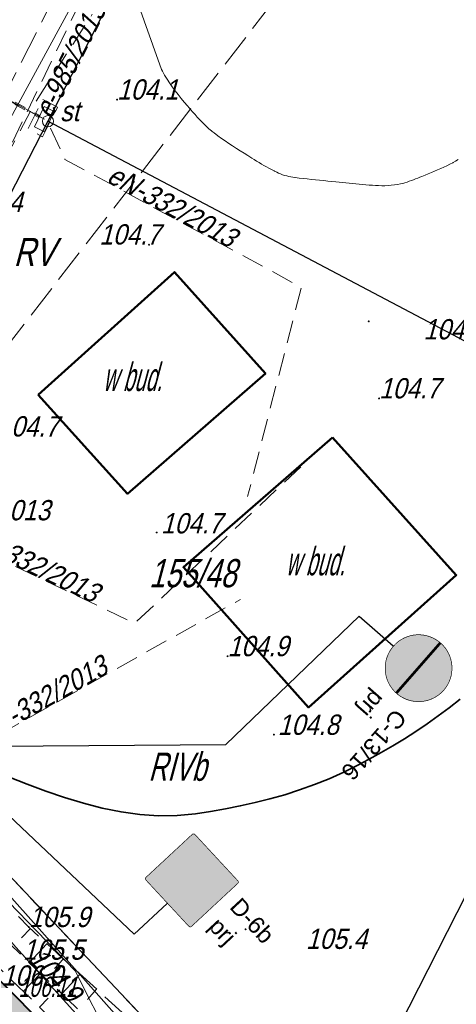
# Model space of a CAD drawing. Extents: x 6530721 to 6531385, y 5978377 to 5979143.
# Tile 47 of 146: x 6531091 to 6531111, y 5978636 to 5978679. Entities that reach past the tile are written whole.
import ezdxf

# ---------------------------------------------------------------- set-up
doc = ezdxf.new("R2010")
doc.units = 0
for name, pattern in [('AB_rokocin 2014-08-13 AC2004$0$0.5_0.5', [1, 0.5, -0.5]), ('AB_rokocin 2014-08-13 AC2004$0$1.0_0.5', [1.5, 1, -0.5]), ('AB_rokocin 2014-08-13 AC2004$0$1.5_0.5', [2, 1.5, -0.5]), ('AB_rokocin 2014-08-13 AC2004$0$823-500', [1.75, 1.25, -0.5]), ('AB_rokocin 2014-08-13 AC2004$0$l217_500', [2, 1.5, -0.5]), ('AB_rokocin 2014-08-13 AC2004$0$l219_500', [0])]:
    doc.linetypes.add(name, pattern=pattern)
for name, color, linetype, lineweight in [('AB-chodnik obrzeża', 30, 'Continuous', 40), ('AB-wymiarowa', 7, 'Continuous', 30), ('AB-wyp.ścieżka', 31, 'Continuous', 15), ('AB_rokocin 2014-08-13 AC2004$0$202-Punkt graniczny stabilizowany trwale', 7, 'Continuous', 18), ('AB_rokocin 2014-08-13 AC2004$0$209-Opis konturu klasyfikacyjnego', 7, 'Continuous', 18), ('AB_rokocin 2014-08-13 AC2004$0$211-Nr działki', 7, 'Continuous', 18), ('AB_rokocin 2014-08-13 AC2004$0$217-Granica konturu klasyfikcyjnego', 7, 'Continuous', 18), ('AB_rokocin 2014-08-13 AC2004$0$219-Linia granicy', 7, 'Continuous', 18), ('AB_rokocin 2014-08-13 AC2004$0$312-Budynek', 7, 'Continuous', 18), ('AB_rokocin 2014-08-13 AC2004$0$626-Punkt rzędnej przewodu-STPOD-Atr2', 7, 'Continuous', 18), ('AB_rokocin 2014-08-13 AC2004$0$811-Warstwica ciągła linia', 7, 'Continuous', 18), ('AB_rokocin 2014-08-13 AC2004$0$814-Warstwica pogrubiona linia', 7, 'Continuous', 18), ('AB_rokocin 2014-08-13 AC2004$0$820-Skarpa nieumocniona', 7, 'Continuous', 18), ('AB_rokocin 2014-08-13 AC2004$0$823-Szczyt skarpy nieumocninej', 7, 'Continuous', 18), ('AB_rokocin 2014-08-13 AC2004$0$824-Podnóże skarpy nieumocninej', 7, 'Continuous', 18), ('AB_rokocin 2014-08-13 AC2004$0$996-Tekst dodatkowy mały', 7, 'Continuous', 18), ('AB_rokocin 2014-08-13 AC2004$0$jezdnia (powierzchnia)', 7, 'Continuous', 18), ('AB_rokocin 2014-08-13 AC2004$0$przepust (powierzchnia)', 7, 'Continuous', 18), ('AB_rokocin 2014-08-13 AC2004$0$przewód elektroenergetyczny (linia)-SEPOD', 7, 'Continuous', 18), ('AB_rokocin 2014-08-13 AC2004$0$przewód elektroenergetyczny - projektowany (linia)-SE', 7, 'Continuous', 18), ('AB_rokocin 2014-08-13 AC2004$0$przewód elektroenergetyczny - projektowany (linia)-SE-Atr1', 7, 'Continuous', 18), ('AB_rokocin 2014-08-13 AC2004$0$przewód gazowy (linia)-SG', 7, 'Continuous', 18), ('AB_rokocin 2014-08-13 AC2004$0$przewód kanalizacyjny - projektowany (linia)-SK', 7, 'Continuous', 18), ('AB_rokocin 2014-08-13 AC2004$0$przewód kanalizacyjny - projektowany (linia)-SK-Atr1', 7, 'Continuous', 18), ('AB_rokocin 2014-08-13 AC2004$0$przewód telekomunikacyjny (linia)-STPOD', 7, 'Continuous', 18), ('AB_rokocin 2014-08-13 AC2004$0$przewód wodociągowy (linia)-SW', 7, 'Continuous', 18), ('AB_rokocin 2014-08-13 AC2004$0$przewód wodociągowy - projektowany (linia)-SW', 7, 'Continuous', 18), ('AB_rokocin 2014-08-13 AC2004$0$przewód wodociągowy - projektowany (linia)-SW-Atr1', 7, 'Continuous', 18), ('AB_rokocin 2014-08-13 AC2004$0$punkt wysokościowy naturalny', 7, 'Continuous', 18), ('AB_rokocin 2014-08-13 AC2004$0$punkt wysokościowy naturalny-Atr2', 7, 'Continuous', 18), ('AB_rokocin 2014-08-13 AC2004$0$punkt wysokościowy sztuczny-Atr2', 7, 'Continuous', 18), ('AB_rokocin 2014-08-13 AC2004$0$szafa sterownicza (punkt)-SE', 7, 'Continuous', 18), ('AB_rokocin 2014-08-13 AC2004$0$szafa sterownicza (punkt)-SE-Atr17', 7, 'Continuous', 18), ('AB_rokocin 2014-08-13 AC2004$0$wysokosci_asfalt', 7, 'Continuous', 18)]:
    doc.layers.add(name, color=color, linetype=linetype, lineweight=lineweight)
for name, color, linetype in [('gaPionowe', 7, 'Continuous'), ('zzz.ga.oz_pion_def', 7, 'Continuous'), ('zzz.ga.oz_pion_wypelnienie', 7, 'Continuous'), ('zzz.gaVSDodTekst', 7, 'Continuous'), ('zzz.gaVSDomyslna', 7, 'Continuous'), ('zzz.gaVSNazwa', 7, 'Continuous'), ('zzz.gaVSStan', 7, 'Continuous'), ('zzz.gaVSWielkość', 7, 'Continuous')]:
    doc.layers.add(name, color=color, linetype=linetype)
doc.styles.add('AB_rokocin 2014-08-13 AC2004$0$Standard', font='txt')
doc.styles.add('GA4-ATR-TEXT', font='arial.ttf', dxfattribs={"width": 0.9})
doc.styles.get("Standard").update_dxf_attribs({"font": 'simplex.shx', "width": 0.75, "height": 1.25})
doc.dimstyles.new('GA4-LEADER', dxfattribs={"dimtxt": 1, "dimasz": 1, "dimexe": 1, "dimexo": 1, "dimgap": 1, "dimtad": 1, "dimtxsty": 'Standard', "dimcen": 1, "dimadec": 0, "dimazin": 0, "dimtfac": 1, "dimtmove": 0, "dimatfit": 3, "dimfxl": 1, "dimarcsym": 0})

# ---------------------------------------------------------------- blocks, each defined once
blk = doc.blocks.new('gaVScolumn0')
at = {"color": 0, "linetype": 'ByBlock', "lineweight": -2}
blk.add_line((0, 0), (0, 400), dxfattribs=at)
blk = doc.blocks.new('z.ga4.C_wyp_0')
at = {"layer": 'zzz.ga.oz_pion_wypelnienie'}
blk.add_hatch(color=0, dxfattribs=at).paths.add_polyline_path([(-400, 400, 1), (400, 400, 1)])
blk = doc.blocks.new('z.ga4.C_wyp_1')
at = {"layer": 'zzz.ga.oz_pion_def', "color": 0, "const_width": 8}
blk.add_lwpolyline([(0, 796, 1), (0, 4, 1), (0, 796, 1.174739)], format="xyb", dxfattribs=at)
blk = doc.blocks.new('z.ga4.C-13_1')
at = {"layer": 'zzz.ga.oz_pion_def'}
h = blk.add_hatch(color=0, dxfattribs=at)
h.paths.add_polyline_path([(69, 120), (80, 120, 3.319279), (150, 245), (102, 324), (113, 360), (160, 360), (160, 400), (39, 400, 0.843718), (36, 381), (93, 362), (86, 340), (-139, 340), (-124, 391, -0.334944), (-113, 400), (-80, 400), (-80, 420), (-113, 420, 0.333495), (-143, 397), (-184, 257, 25.961481), (-164, 252), (-157, 278), (-6, 148, 1.108236)])
h.paths.add_polyline_path([(69, 140, 0.191903), (51, 164), (94, 299), (133, 235, 0.219028), (80, 140)], flags=16)
h.paths.add_polyline_path([(32, 170, 0.167013), (7, 163), (-151, 299), (-145, 320), (80, 320)], flags=16)
h.paths.add_polyline_path([(100, 120), (193, 120, 1.763174), (209, 150), (161, 228, -3.23686)], flags=16)
h.paths.add_polyline_path([(100, 140, -0.211684), (144, 218), (192, 140)], flags=16)
h.paths.add_polyline_path([(-189, 238), (-215, 149, 3.732051), (-196, 144), (-170, 232, -21.954451)], flags=16)
blk = doc.blocks.new('z.ga4.C-16_1')
at = {"layer": 'zzz.ga.oz_pion_def'}
h = blk.add_hatch(color=0, dxfattribs=at)
h.paths.add_polyline_path([(-101, 518, 1), (-34, 518, 1)])
h.paths.add_polyline_path([(174, 298, 1), (231, 298, 1)], flags=17)
h.paths.add_polyline_path([(-25, 384), (68, 243), (77, 250), (118, 226), (149, 236), (122, 130), (133, 128), (103, 7), (130, 4), (169, 120), (219, 32), (233, 30), (246, 59), (233, 61), (203, 138), (219, 203), (248, 147), (271, 155), (217, 263), (169, 271), (120, 249), (86, 268), (-10, 438), (-56, 475), (-87, 477), (-158, 446), (-180, 360), (-196, 228), (-180, 227), (-155, 326), (-161, 237), (-155, 237), (-176, 0), (-137, 0), (-98, 223), (-42, 34), (-6, 34), (11, 72), (-9, 81), (-42, 287)])
blk = doc.blocks.new('C-13_16-59125812589-vs')
at = {"layer": 'zzz.gaVSDomyslna', "color": 7, "true_color": 0xffffff, "const_width": 24}
blk.add_lwpolyline([(-297, 297), (297, 297)], dxfattribs=at)
at = {"layer": 'zzz.gaVSDomyslna', "color": 180, "lineweight": 0, "xscale": 0.75, "yscale": 0.75}
blk.add_blockref('z.ga4.C_wyp_0', (0, 0), dxfattribs=at)
at = {"layer": 'zzz.gaVSDomyslna', "color": 7, "lineweight": 0, "true_color": 0xffffff}
for name, p, xscale, yscale in [('z.ga4.C_wyp_1', (0, 0), 0.75, 0.75), ('z.ga4.C-16_1', (0, 330), 0.4349999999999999, 0.4349999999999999), ('z.ga4.C-13_1', (0, 69), 0.45, 0.45)]:
    blk.add_blockref(name, p, dxfattribs=dict(at, xscale=xscale, yscale=yscale))
at = {"layer": 'zzz.gaVSDodTekst', "style": 'GA4-ATR-TEXT', "flags": 1}
blk.add_attdef('AddText', (0, 0), '', height=1, dxfattribs=at)
at = {"layer": 'zzz.gaVSDomyslna', "style": 'GA4-ATR-TEXT', "flags": 1}
for tag in ['Width', 'Position', 'Height', 'Route']:
    blk.add_attdef(tag, (0, 0), '', height=1, dxfattribs=at)
at = {"layer": 'zzz.gaVSNazwa', "style": 'GA4-ATR-TEXT'}
blk.add_attdef('Name', (400, 375), '', height=150, dxfattribs=at)
at = {"layer": 'zzz.gaVSStan', "style": 'GA4-ATR-TEXT'}
blk.add_attdef('State', (400, 120), '', height=150, dxfattribs=at)
at = {"layer": 'zzz.gaVSWielkość', "style": 'GA4-ATR-TEXT', "flags": 1}
blk.add_attdef('Size', (0, 0), '', height=1, dxfattribs=at)
blk = doc.blocks.new('z.ga4.D-3_0')
at = {"layer": 'zzz.ga.oz_pion_wypelnienie'}
h = blk.add_hatch(color=0, dxfattribs=at)
edge = h.paths.add_edge_path()
edge.add_line((-280, 594), (280, 594))
edge.add_arc((280, 580), 14, 0, 90, ccw=False)
edge.add_line((294, 580), (294, 20))
edge.add_arc((280, 20), 14, 270, 360, ccw=False)
edge.add_line((280, 6), (-280, 6))
edge.add_arc((-280, 20), 14, 180, 270, ccw=False)
edge.add_line((-294, 20), (-294, 580))
edge.add_arc((-280, 580), 14, 90, 180, ccw=False)
blk = doc.blocks.new('z.ga4.D-3_1')
at = {"layer": 'zzz.ga.oz_pion_def', "color": 0, "const_width": 6}
blk.add_lwpolyline([(280, 3), (-280, 3, -0.414214), (-297, 20), (-297, 580, -0.414214), (-280, 597), (280, 597, -0.414214), (297, 580), (297, 20, -0.414214), (280, 3, -1)], format="xyb", dxfattribs=at)
blk = doc.blocks.new('z.ga4.D-6_1')
at = {"layer": 'zzz.ga.oz_pion_def'}
blk.add_hatch(color=0, dxfattribs=at).paths.add_polyline_path([(0, 484), (-279.4, 0), (279.4, 0)])
blk = doc.blocks.new('z.ga4.D-6b_1')
at = {"layer": 'zzz.ga.oz_pion_def'}
h = blk.add_hatch(color=0, dxfattribs=at)
h.paths.add_polyline_path([(-79.6, 293, 1), (-55, 293, 1)])
h.paths.add_polyline_path([(115.8, 247.5, 1), (83.9, 247.5, 1)])
h.paths.add_polyline_path([(132.9, 217.1), (99.9, 229.5), (75, 173.7), (41.7, 140.3), (49.5, 123.3), (87.5, 161.3), (93.4, 172.6), (99.9, 124), (68.8, 80.6), (48.1, 18.3), (25, 15.5), (25, 7.8), (65.9, 0), (87.5, 68.2), (113.5, 100.2), (160.4, 18.2), (145.4, 6.1), (145.4, 0), (161.9, 0), (189.6, 15.8), (138, 114.4), (139.7, 119.4), (132.9, 148.9), (132.9, 186.1), (149.5, 164.4), (149.5, 108.5), (166, 117.8), (166, 173.7)])
h.paths.add_polyline_path([(-40.9, 257.8), (-52.7, 281.3), (-65.1, 276.3), (-111.5, 210.6, 0.332576), (-121.1, 203.4), (-133.6, 159.8, 25.961481), (-127.7, 158.1), (-125.3, 166.2), (-78.2, 125.6, 1.108236), (-54.9, 117), (-49.6, 117), (-48.7, 113.3), (-65.1, 101.9), (-65.1, 98), (-45.9, 99.7, 2.332267), (-29.5, 156.1), (-36.6, 167.6), (-24.7, 209.2)])
h.paths.add_polyline_path([(-57.2, 214.8), (-99, 185.6), (-119.7, 185.6), (-115.1, 201.6, -0.304217), (-111.9, 204.3), (-101.9, 204.3), (-67.8, 244)], flags=16)
h.paths.add_polyline_path([(-53.7, 194), (-55.4, 185.6), (-72.1, 185.6)], flags=16)
h.paths.add_polyline_path([(-56.6, 179.4), (-60.5, 160.3), (-59.2, 155.1), (-61, 149.4), (-74.9, 179.4)], flags=16)
h.paths.add_polyline_path([(-93.1, 179.4), (-76.6, 144.3), (-83.1, 138), (-123.4, 172.7), (-121.5, 179.4)], flags=16)
h.paths.add_polyline_path([(-38.9, 159.5), (-34.8, 152.8, 0.022197), (-37.6, 150.6), (-39.1, 159.1)], flags=16)
h.paths.add_polyline_path([(-38.9, 100.3), (-29.1, 101.2), (-31.8, 117), (-16.2, 117, 1.763174), (-11, 126.3), (-26.2, 150.8, -2.17872)], flags=16)
h.paths.add_polyline_path([(-31.5, 147.5), (-16.4, 123.2), (-32.9, 123.2), (-36.3, 143.1, -0.047635)], flags=16)
h.paths.add_polyline_path([(-56.3, 143.6), (-51.2, 123.2), (-54.9, 123.2, 0.191903), (-60.4, 130.7)], flags=16)
h.paths.add_polyline_path([(-64.5, 138.3), (-66.3, 132.5, 0.167013), (-74.1, 130.3), (-78.6, 134.2)], flags=16)
h.paths.add_polyline_path([(-135.4, 153.8), (-143.4, 126.1, 3.732051), (-137.4, 124.4), (-129.4, 152.1, -21.954451)], flags=16)
h.paths.add_polyline_path([(55, 63), (-221.3, 63), (-232.5, 48), (50, 48)])
h.paths.add_polyline_path([(127.5, 63), (96.6, 63), (91.9, 48), (135, 48)], flags=17)
h.paths.add_polyline_path([(221.3, 63), (174.4, 63), (183.8, 48), (232.5, 48)])
blk = doc.blocks.new('D-6b-59125918802-vs')
at = {"layer": 'zzz.gaVSDomyslna', "color": 7, "lineweight": 0, "true_color": 0xffffff}
for name, p in [('z.ga4.D-3_1', (0, 0)), ('z.ga4.D-6_1', (0, 96))]:
    blk.add_blockref(name, p, dxfattribs=at)
at = {"layer": 'zzz.gaVSDomyslna', "color": 180, "lineweight": 0}
blk.add_blockref('z.ga4.D-3_0', (0, 0), dxfattribs=at)
at = {"layer": 'zzz.gaVSDomyslna', "color": 18, "lineweight": 0, "true_color": 0x000000}
blk.add_blockref('z.ga4.D-6b_1', (0, 102.0462), dxfattribs=at)
at = {"layer": 'zzz.gaVSDodTekst', "style": 'GA4-ATR-TEXT', "flags": 1}
blk.add_attdef('AddText', (0, 0), '', height=1, dxfattribs=at)
at = {"layer": 'zzz.gaVSDomyslna', "style": 'GA4-ATR-TEXT', "flags": 1}
for tag in ['Width', 'Height', 'Position', 'Route']:
    blk.add_attdef(tag, (0, 0), '', height=1, dxfattribs=at)
at = {"layer": 'zzz.gaVSNazwa', "style": 'GA4-ATR-TEXT'}
blk.add_attdef('Name', (400, 375), '', height=150, dxfattribs=at)
at = {"layer": 'zzz.gaVSStan', "style": 'GA4-ATR-TEXT'}
blk.add_attdef('State', (400, 120), '', height=150, dxfattribs=at)
at = {"layer": 'zzz.gaVSWielkość', "style": 'GA4-ATR-TEXT', "flags": 1}
blk.add_attdef('Size', (0, 0), '', height=1, dxfattribs=at)
blk = doc.blocks.new('AB_rokocin 2014-08-13 AC2004$0$PW01')
at = {"linetype": 'Continuous', "lineweight": 13}
h = blk.add_hatch(color=0, dxfattribs=at)
edge = h.paths.add_edge_path()
edge.add_arc((0, 0), 0.045, 0, 360)
blk = doc.blocks.new('AB_rokocin 2014-08-13 AC2004$0$US19')
at = {"color": 0, "linetype": 'Continuous', "lineweight": 13}
for p, q in [((-0.5, -0.25), (-0.5, 0.25)), ((-0.5, 0.25), (0.5, 0.25)), ((0.5, -0.25), (0.5, 0.25)), ((-0.5, -0.25), (0.5, -0.25))]:
    blk.add_line(p, q, dxfattribs=at)
blk = doc.blocks.new('AB_rokocin 2014-08-13 AC2004$0$202')
at = {"color": 0, "linetype": 'Continuous', "lineweight": 0}
blk.add_circle((0, 0), 0.25, dxfattribs=at)
blk = doc.blocks.new('AB_rokocin 2014-08-13 AC2004')
at = {"layer": 'AB_rokocin 2014-08-13 AC2004$0$217-Granica konturu klasyfikcyjnego', "color": 3, "linetype": 'AB_rokocin 2014-08-13 AC2004$0$l217_500', "lineweight": 18, "flags": 128}
for points in [[(6531092.58, 5978674.97), (6531107.21, 5978703.41)], [(6531092.58, 5978674.97), (6531107.21, 5978703.41)], [(6531096.78, 5978672.76), (6531116.69, 5978698.51)], [(6531080.82, 5978652.12), (6531092.58, 5978674.97)], [(6531080.82, 5978652.12), (6531092.58, 5978674.97)], [(6531092.58, 5978674.97), (6531096.78, 5978672.76)], [(6531080.82, 5978652.12), (6531096.78, 5978672.76)], [(6531096.78, 5978672.76), (6531121.01, 5978659.99)], [(6531104.33, 5978627.25), (6531121.01, 5978659.99)], [(6531104.33, 5978627.25), (6531121.01, 5978659.99)], [(6531080.82, 5978652.12), (6531104.33, 5978627.25)], [(6531080.82, 5978652.12), (6531104.33, 5978627.25)]]:
    blk.add_lwpolyline(points, dxfattribs=at)
at = {"layer": 'AB_rokocin 2014-08-13 AC2004$0$219-Linia granicy', "color": 92, "linetype": 'AB_rokocin 2014-08-13 AC2004$0$l219_500', "lineweight": 30, "flags": 128}
for points in [[(6531107.21, 5978703.41), (6531092.58, 5978674.97)], [(6531107.21, 5978703.41), (6531092.58, 5978674.97)], [(6531092.58, 5978674.97), (6531080.82, 5978652.12)], [(6531092.58, 5978674.97), (6531080.82, 5978652.12)], [(6531121.01, 5978659.99), (6531092.58, 5978674.97)], [(6531121.01, 5978659.99), (6531104.33, 5978627.25)], [(6531121.01, 5978659.99), (6531104.33, 5978627.25)], [(6531104.33, 5978627.25), (6531080.82, 5978652.12)], [(6531104.33, 5978627.25), (6531080.82, 5978652.12)]]:
    blk.add_lwpolyline(points, dxfattribs=at)
at = {"layer": 'AB_rokocin 2014-08-13 AC2004$0$312-Budynek', "color": 250, "linetype": 'Continuous', "lineweight": 50, "flags": 128}
for points in [[(6531092.14, 5978662.83), (6531098.2, 5978668.28), (6531102.24, 5978663.78), (6531096.12, 5978658.44)], [(6531105.22, 5978660.94), (6531110.72, 5978654.83), (6531104.15, 5978648.96), (6531098.6, 5978655.18)]]:
    blk.add_lwpolyline(points, close=True, dxfattribs=at)
at = {"layer": 'AB_rokocin 2014-08-13 AC2004$0$811-Warstwica ciągła linia', "color": 32, "linetype": 'Continuous', "lineweight": 13, "flags": 128}
blk.add_lwpolyline([(6531096.463, 5978680.526), (6531097.62, 5978677.27), (6531097.664, 5978677.188), (6531097.764, 5978677.016), (6531097.87, 5978676.843), (6531097.984, 5978676.67), (6531098.104, 5978676.497), (6531098.23, 5978676.326), (6531098.361, 5978676.155), (6531098.496, 5978675.986), (6531098.634, 5978675.82), (6531098.775, 5978675.655), (6531098.85, 5978675.57), (6531098.918, 5978675.493), (6531099.017, 5978675.38), (6531099.115, 5978675.267), (6531099.213, 5978675.156), (6531099.311, 5978675.046), (6531099.411, 5978674.939), (6531099.514, 5978674.834), (6531099.619, 5978674.733), (6531099.728, 5978674.634), (6531099.842, 5978674.54), (6531099.88, 5978674.51), (6531099.96, 5978674.449), (6531100.122, 5978674.329), (6531100.286, 5978674.211), (6531100.451, 5978674.097), (6531100.618, 5978673.985), (6531100.785, 5978673.875), (6531100.954, 5978673.766), (6531101.123, 5978673.658), (6531101.293, 5978673.551), (6531101.464, 5978673.444), (6531101.55, 5978673.39), (6531101.635, 5978673.337), (6531101.743, 5978673.27), (6531101.851, 5978673.203), (6531101.959, 5978673.137), (6531102.068, 5978673.072), (6531102.177, 5978673.008), (6531102.287, 5978672.945), (6531102.399, 5978672.883), (6531102.511, 5978672.822), (6531102.625, 5978672.763), (6531102.65, 5978672.75), (6531102.741, 5978672.706), (6531102.828, 5978672.667), (6531102.916, 5978672.631), (6531103.005, 5978672.598), (6531103.095, 5978672.568), (6531103.186, 5978672.541), (6531103.277, 5978672.518), (6531103.369, 5978672.498), (6531103.462, 5978672.482), (6531103.55, 5978672.47), (6531103.556, 5978672.469), (6531103.738, 5978672.449), (6531103.919, 5978672.429), (6531104.101, 5978672.409), (6531104.283, 5978672.39), (6531104.465, 5978672.371), (6531104.647, 5978672.352), (6531104.829, 5978672.334), (6531105.011, 5978672.316), (6531105.194, 5978672.297), (6531105.37, 5978672.28), (6531105.376, 5978672.279), (6531105.524, 5978672.265), (6531105.672, 5978672.251), (6531105.82, 5978672.236), (6531105.968, 5978672.222), (6531106.116, 5978672.208), (6531106.264, 5978672.194), (6531106.412, 5978672.18), (6531106.56, 5978672.167), (6531106.708, 5978672.153), (6531106.85, 5978672.14), (6531106.856, 5978672.139), (6531106.994, 5978672.128), (6531107.133, 5978672.119), (6531107.272, 5978672.113), (6531107.412, 5978672.11), (6531107.551, 5978672.111), (6531107.69, 5978672.117), (6531107.83, 5978672.127), (6531107.969, 5978672.142), (6531108.107, 5978672.164), (6531108.24, 5978672.19), (6531108.246, 5978672.191), (6531108.345, 5978672.215), (6531108.442, 5978672.242), (6531108.538, 5978672.272), (6531108.633, 5978672.304), (6531108.728, 5978672.338), (6531108.821, 5978672.373), (6531108.915, 5978672.41), (6531109.008, 5978672.447), (6531109.101, 5978672.484), (6531109.19, 5978672.52), (6531109.195, 5978672.522), (6531109.336, 5978672.578), (6531109.476, 5978672.635), (6531109.616, 5978672.692), (6531109.754, 5978672.75), (6531109.893, 5978672.809), (6531110.03, 5978672.87), (6531110.167, 5978672.932), (6531110.304, 5978672.996), (6531110.44, 5978673.063), (6531110.57, 5978673.13), (6531110.575, 5978673.133), (6531110.691, 5978673.197), (6531110.804, 5978673.266)], dxfattribs=at)
at = {"layer": 'AB_rokocin 2014-08-13 AC2004$0$814-Warstwica pogrubiona linia', "color": 32, "linetype": 'Continuous', "lineweight": 35, "flags": 128}
blk.add_lwpolyline([(6531090.82, 5978645.87), (6531091.649, 5978645.546), (6531092.481, 5978645.238), (6531093.316, 5978644.955), (6531094.152, 5978644.702), (6531094.989, 5978644.488), (6531095.825, 5978644.319), (6531096.659, 5978644.203), (6531097.491, 5978644.146), (6531098.318, 5978644.156), (6531099.14, 5978644.24), (6531099.801, 5978644.344), (6531100.462, 5978644.459), (6531101.123, 5978644.589), (6531101.784, 5978644.734), (6531102.444, 5978644.899), (6531103.103, 5978645.085), (6531103.761, 5978645.294), (6531104.416, 5978645.53), (6531105.069, 5978645.794), (6531105.72, 5978646.09), (6531106.29, 5978646.371), (6531106.843, 5978646.659), (6531107.381, 5978646.954), (6531107.906, 5978647.257), (6531108.42, 5978647.57), (6531108.925, 5978647.894), (6531109.423, 5978648.229), (6531109.917, 5978648.578), (6531110.409, 5978648.941), (6531110.9, 5978649.32)], dxfattribs=at)
at = {"layer": 'AB_rokocin 2014-08-13 AC2004$0$820-Skarpa nieumocniona', "color": 252, "linetype": 'Continuous', "lineweight": 18}
for p, q in [((6531091.8, 5978639.15), (6531091.41, 5978638.73)), ((6531092.53, 5978638.47), (6531091.75, 5978637.62)), ((6531093.27, 5978637.8), (6531092.87, 5978637.37)), ((6531091.48, 5978636.35), (6531092.25, 5978637.15)), ((6531094.01, 5978637.12), (6531093.2, 5978636.24)), ((6531094.74, 5978636.45), (6531094.33, 5978636)), ((6531092.2, 5978635.66), (6531092.59, 5978636.06))]:
    blk.add_line(p, q, dxfattribs=at)
at = {"layer": 'AB_rokocin 2014-08-13 AC2004$0$823-Szczyt skarpy nieumocninej', "color": 252, "linetype": 'AB_rokocin 2014-08-13 AC2004$0$823-500', "lineweight": 18, "flags": 128}
for points in [[(6531128.07, 5978605.47), (6531106.45, 5978625.72), (6531091.73, 5978639.21), (6531081.11, 5978650.22)], [(6531080.39, 5978648.56), (6531090.16, 5978637.63), (6531104.5, 5978623.77), (6531127.39, 5978603.66)]]:
    blk.add_lwpolyline(points, dxfattribs=at)
at = {"layer": 'AB_rokocin 2014-08-13 AC2004$0$824-Podnóże skarpy nieumocninej', "color": 252, "linetype": 'AB_rokocin 2014-08-13 AC2004$0$823-500', "lineweight": 18, "flags": 128}
blk.add_lwpolyline([(6531127.34, 5978604.75), (6531105.37, 5978624.62), (6531090.88, 5978638.46), (6531081.04, 5978648.86)], dxfattribs=at)
at = {"layer": 'AB_rokocin 2014-08-13 AC2004$0$jezdnia (powierzchnia)', "color": 252, "linetype": 'AB_rokocin 2014-08-13 AC2004$0$1.5_0.5', "lineweight": 18, "flags": 128}
blk.add_lwpolyline([(6531135.17, 5978762.45), (6531116.73, 5978726.3), (6531100.11, 5978694.72), (6531088.02, 5978670.96)], dxfattribs=at)
at = {"layer": 'AB_rokocin 2014-08-13 AC2004$0$przepust (powierzchnia)', "color": 7, "linetype": 'AB_rokocin 2014-08-13 AC2004$0$0.5_0.5', "lineweight": 18, "flags": 128}
blk.add_lwpolyline([(6531086.72, 5978678.19), (6531092.19, 5978675.24), (6531092.15, 5978675.15), (6531086.67, 5978678.12)], dxfattribs=at)
at = {"layer": 'AB_rokocin 2014-08-13 AC2004$0$przewód elektroenergetyczny (linia)-SEPOD', "color": 1, "linetype": 'Continuous', "lineweight": 18, "flags": 128}
for points in [[(6531137.71, 5978789.05), (6531137.65, 5978788.58), (6531140.19, 5978787.25), (6531147.51, 5978782.89), (6531124.17, 5978737.93), (6531098.63, 5978689.29), (6531077.41, 5978650.33), (6531069.84, 5978641.41), (6531065.42, 5978647.56), (6531065.19, 5978647.34), (6531064.97, 5978647.18)], [(6531091.23, 5978689.01), (6531091.73, 5978688.72), (6531086.5, 5978678.26), (6531092.42, 5978675.06)]]:
    blk.add_lwpolyline(points, dxfattribs=at)
at = {"layer": 'AB_rokocin 2014-08-13 AC2004$0$przewód elektroenergetyczny - projektowany (linia)-SE', "color": 1, "linetype": 'AB_rokocin 2014-08-13 AC2004$0$1.0_0.5', "lineweight": 18, "flags": 128}
for points in [[(6530826.972, 5978708.68), (6530827.24, 5978709.09), (6530834.58, 5978722.01), (6530844.3, 5978737.61), (6530851.06, 5978748.63), (6530857.75, 5978759.14), (6530864.58, 5978771.22), (6530872.94, 5978786.68), (6530885.26, 5978812.96), (6530898.25, 5978841.23), (6530902.68, 5978856.6), (6530904.26, 5978865.5), (6530895.64, 5978867.12), (6530896.81, 5978878.73), (6530897.37, 5978886.45), (6530914.59, 5978888.09), (6530916.6, 5978883.13), (6530918.66, 5978878.97), (6530922.67, 5978870.07), (6530922.8, 5978868.04), (6530926.81, 5978860.82), (6530928.6, 5978857.83), (6530930.08, 5978855.53), (6530931.41, 5978853.22), (6530934.81, 5978847.74), (6530938.18, 5978842.74), (6530940.61, 5978838.92), (6530943.7, 5978834.57), (6530946.08, 5978831.07), (6530948, 5978828.22), (6530952.41, 5978821.5), (6530956.94, 5978815.04), (6530960.54, 5978809.91), (6530964.29, 5978804.42), (6530967.77, 5978799.56), (6530971.05, 5978794.9), (6530973.84, 5978790.63), (6530976.58, 5978786.57), (6530980.58, 5978780.71), (6530982.7, 5978777.62), (6530985.22, 5978773.81), (6530988.34, 5978769.04), (6530989.92, 5978766.7), (6530990.46, 5978765.93), (6530990.37, 5978765.15), (6530991.83, 5978763.13), (6530996.06, 5978757.13), (6530999.57, 5978752.09), (6531000.82, 5978750.32), (6531001.94, 5978748.65), (6531002.55, 5978747.77), (6531005.3, 5978743.83), (6531008.21, 5978739.6), (6531012.63, 5978733.34), (6531017.03, 5978727.14), (6531023.63, 5978717.51), (6531029.4, 5978709.03), (6531033.24, 5978703.44), (6531036.36, 5978699.89), (6531039.9, 5978695.78), (6531042.87, 5978692.37), (6531049.22, 5978685.3), (6531061.9, 5978670.96), (6531061.63, 5978668.76), (6531063.68, 5978666.4), (6531066.09, 5978666.33), (6531071.01, 5978660.91), (6531074.47, 5978660.91), (6531079.98, 5978654.09), (6531082.92, 5978659.36), (6531086.03, 5978664.59), (6531092.01, 5978675.8), (6531094.55, 5978679.72)], [(6531091.53, 5978688.8), (6531086.2, 5978678.29), (6531092.34, 5978675.11)], [(6531092.7, 5978674.66), (6531093.33, 5978673.28), (6531103.84, 5978667.6), (6531101.45, 5978658.32)]]:
    blk.add_lwpolyline(points, dxfattribs=at)
blk.add_lwpolyline([(6531092.35, 5978675.94), (6531093.01, 5978675.6), (6531092.34, 5978674.28), (6531091.68, 5978674.62)], close=True, dxfattribs=at)
at = {"layer": 'AB_rokocin 2014-08-13 AC2004$0$przewód gazowy (linia)-SG', "color": 40, "linetype": 'Continuous', "lineweight": 18, "flags": 128}
blk.add_lwpolyline([(6531001.96, 5978749.82), (6531005.67, 5978744.55), (6531017.08, 5978728.64), (6531033.01, 5978704.89), (6531037.22, 5978700.26), (6531037.37, 5978697.73), (6531043.31, 5978690.7), (6531049.47, 5978683.23), (6531056.15, 5978675.72), (6531060.93, 5978670.72), (6531060.33, 5978668.65), (6531063.2, 5978665.69), (6531065.19, 5978665.81), (6531070.76, 5978659.91), (6531072.95, 5978658.8), (6531074.6, 5978657.97), (6531080.81, 5978652.12), (6531080.91, 5978650.97), (6531084.5, 5978646.86), (6531093.79, 5978637.27), (6531095.38, 5978634.13)], dxfattribs=at)
at = {"layer": 'AB_rokocin 2014-08-13 AC2004$0$przewód kanalizacyjny - projektowany (linia)-SK', "color": 32, "linetype": 'AB_rokocin 2014-08-13 AC2004$0$1.0_0.5', "lineweight": 18, "flags": 128}
for points in [[(6531106.47, 5978705.99), (6531085.6, 5978662.89)], [(6531103.81, 5978659.64), (6531096.44, 5978652.69), (6531088.24, 5978656.59), (6531086.69, 5978657.33)]]:
    blk.add_lwpolyline(points, dxfattribs=at)
at = {"layer": 'AB_rokocin 2014-08-13 AC2004$0$przewód telekomunikacyjny (linia)-STPOD', "color": 30, "linetype": 'Continuous', "lineweight": 18, "flags": 128}
blk.add_lwpolyline([(6531098.88, 5978629.78), (6531091.15, 5978638.32), (6531084.96, 5978645.57), (6531075.64, 5978656.48), (6531068.98, 5978664.28)], dxfattribs=at)
at = {"layer": 'AB_rokocin 2014-08-13 AC2004$0$przewód wodociągowy (linia)-SW', "color": 5, "linetype": 'Continuous', "lineweight": 18, "flags": 128}
blk.add_lwpolyline([(6531070.33, 5978664.78), (6531075.11, 5978658.78), (6531080.05, 5978653.11), (6531087.32, 5978644.58), (6531094.25, 5978636.82), (6531098.23, 5978632.34), (6531104.19, 5978626.58), (6531130.74, 5978604), (6531165.56, 5978572.57), (6531176.54, 5978563.42), (6531186.27, 5978555.54), (6531193.99, 5978548.79), (6531206.74, 5978538.28), (6531219.82, 5978527.26), (6531231.72, 5978517.56), (6531241.8, 5978509.52), (6531255.66, 5978497.98), (6531263.81, 5978491.33), (6531278.51, 5978479.76), (6531291.08, 5978469.25), (6531300.85, 5978461.5), (6531306.835, 5978456.635)], dxfattribs=at)
at = {"layer": 'AB_rokocin 2014-08-13 AC2004$0$przewód wodociągowy - projektowany (linia)-SW', "color": 5, "linetype": 'AB_rokocin 2014-08-13 AC2004$0$1.0_0.5', "lineweight": 18, "flags": 128}
blk.add_lwpolyline([(6531086.49, 5978645.56), (6531101.13, 5978653.75)], dxfattribs=at)
at = {"layer": 'AB_rokocin 2014-08-13 AC2004$0$202-Punkt graniczny stabilizowany trwale', "color": 7, "linetype": 'Continuous', "lineweight": 18}
blk.add_blockref('AB_rokocin 2014-08-13 AC2004$0$202', (6531092.58, 5978674.97), dxfattribs=at)
at = {"layer": 'AB_rokocin 2014-08-13 AC2004$0$punkt wysokościowy naturalny', "color": 7, "linetype": 'Continuous', "lineweight": 13}
for p in [(6531095.65, 5978675.93), (6531097.07, 5978669.49), (6531106.83, 5978666.09), (6531107.29, 5978662.67), (6531097.41, 5978656.72), (6531100.56, 5978651.23), (6531102.62, 5978647.75), (6531091.73, 5978639.21), (6531101.36, 5978639.11)]:
    blk.add_blockref('AB_rokocin 2014-08-13 AC2004$0$PW01', p, dxfattribs=at)
at = {"layer": 'AB_rokocin 2014-08-13 AC2004$0$szafa sterownicza (punkt)-SE', "color": 7, "linetype": 'Continuous', "lineweight": 18, "rotation": 64.48599999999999}
blk.add_blockref('AB_rokocin 2014-08-13 AC2004$0$US19', (6531092.42, 5978675.06), dxfattribs=at)
at = {"layer": 'AB_rokocin 2014-08-13 AC2004$0$209-Opis konturu klasyfikacyjnego', "color": 3, "linetype": 'Continuous', "lineweight": 20, "style": 'AB_rokocin 2014-08-13 AC2004$0$Standard', "oblique": 15}
for s, width, p in [('RV', 0.785, (6531091.05, 5978668.54)), ('RIVb', 0.689, (6531097.04, 5978645.7))]:
    blk.add_text(s, height=1.25, dxfattribs=dict(at, width=width)).set_placement(p)
at = {"layer": 'AB_rokocin 2014-08-13 AC2004$0$211-Nr działki', "color": 92, "linetype": 'Continuous', "lineweight": 30, "style": 'AB_rokocin 2014-08-13 AC2004$0$Standard', "oblique": 15, "width": 0.757}
blk.add_text('155/48', height=1.25, dxfattribs=at).set_placement((6531097.07, 5978654.29))
at = {"layer": 'AB_rokocin 2014-08-13 AC2004$0$626-Punkt rzędnej przewodu-STPOD-Atr2', "color": 30, "linetype": 'ByBlock', "lineweight": 20, "style": 'AB_rokocin 2014-08-13 AC2004$0$Standard', "oblique": 15, "width": 0.9}
blk.add_text('104.9', height=0.9, rotation=312.96, dxfattribs=at).set_placement((6531091.65, 5978637.77))
at = {"layer": 'AB_rokocin 2014-08-13 AC2004$0$996-Tekst dodatkowy mały', "color": 7, "linetype": 'Continuous', "lineweight": 20, "style": 'AB_rokocin 2014-08-13 AC2004$0$Standard', "oblique": 15, "width": 0.531}
for p in [(6531095.02, 5978663), (6531103.14, 5978654.82)]:
    blk.add_text('w bud.', height=1.25, dxfattribs=at).set_placement(p)
at = {"layer": 'AB_rokocin 2014-08-13 AC2004$0$przewód elektroenergetyczny - projektowany (linia)-SE-Atr1', "color": 1, "linetype": 'ByBlock', "lineweight": 20, "style": 'AB_rokocin 2014-08-13 AC2004$0$Standard', "oblique": 15, "width": 0.9}
for s, rotation, p in [('e-985/2013', 63.089, (6531092.72, 5978675.03)), ('eN-332/2013', 331.612, (6531095.13, 5978672.31))]:
    blk.add_text(s, height=0.9, rotation=rotation, dxfattribs=at).set_placement(p)
at = {"layer": 'AB_rokocin 2014-08-13 AC2004$0$przewód kanalizacyjny - projektowany (linia)-SK-Atr1', "color": 34, "linetype": 'ByBlock', "lineweight": 20, "style": 'AB_rokocin 2014-08-13 AC2004$0$Standard', "oblique": 15, "width": 0.9}
blk.add_text('k-332/2013', height=0.9, dxfattribs=at).set_placement((6531087.25, 5978657.26))
blk.add_text('k-332/2013', height=0.9, rotation=334.564, dxfattribs=at).set_placement((6531089.678, 5978655.906))
at = {"layer": 'AB_rokocin 2014-08-13 AC2004$0$przewód wodociągowy - projektowany (linia)-SW-Atr1', "color": 5, "linetype": 'ByBlock', "lineweight": 20, "style": 'AB_rokocin 2014-08-13 AC2004$0$Standard', "oblique": 15, "width": 0.9}
blk.add_text('wo-332/2013', height=0.9, rotation=29.224, dxfattribs=at).set_placement((6531089.85, 5978647.44))
at = {"layer": 'AB_rokocin 2014-08-13 AC2004$0$punkt wysokościowy naturalny-Atr2', "color": 252, "linetype": 'ByBlock', "lineweight": 20, "style": 'AB_rokocin 2014-08-13 AC2004$0$Standard', "oblique": 15, "width": 0.9}
for s, p in [('104.1', (6531095.65, 5978675.93)), ('104.7', (6531094.86, 5978669.5)), ('104.7', (6531109.26, 5978665.29)), ('104.7', (6531107.29, 5978662.67)), ('104.7', (6531090.34, 5978660.98)), ('104.7', (6531097.6, 5978656.68)), ('104.9', (6531100.56, 5978651.23)), ('104.8', (6531102.79, 5978647.74)), ('105.9', (6531091.73, 5978639.21)), ('105.4', (6531104.04, 5978638.24)), ('105.5', (6531091.46, 5978637.76)), ('106.0', (6531090.52, 5978636.61))]:
    blk.add_text(s, height=0.9, dxfattribs=at).set_placement(p)
at = {"layer": 'AB_rokocin 2014-08-13 AC2004$0$punkt wysokościowy sztuczny-Atr2', "color": 252, "linetype": 'ByBlock', "lineweight": 20, "style": 'AB_rokocin 2014-08-13 AC2004$0$Standard', "oblique": 15, "width": 0.9}
blk.add_text('104.44', height=0.9, dxfattribs=at).set_placement((6531088.13, 5978670.94))
at = {"layer": 'AB_rokocin 2014-08-13 AC2004$0$szafa sterownicza (punkt)-SE-Atr17', "color": 7, "linetype": 'ByBlock', "lineweight": 20, "style": 'AB_rokocin 2014-08-13 AC2004$0$Standard', "oblique": 15, "width": 0.9}
blk.add_text('st', height=0.9, dxfattribs=at).set_placement((6531093.12, 5978674.97))
at = {"layer": 'AB_rokocin 2014-08-13 AC2004$0$wysokosci_asfalt', "color": 252, "linetype": 'ByBlock', "lineweight": 20, "style": 'AB_rokocin 2014-08-13 AC2004$0$Standard', "oblique": 15, "width": 0.7}
blk.add_text('106.11', height=0.9, dxfattribs=at).set_placement((6531091.27, 5978636.111))

msp = doc.modelspace()

# ---------------------------------------------------------------- hatches: boundary and pattern name
at = {"layer": 'AB-wyp.ścieżka'}
h = msp.add_hatch(color=256, dxfattribs=at)
edge = h.paths.add_edge_path()
edge.add_line((6531083.924, 5978658.152), (6531084.1, 5978658.493))
edge.add_line((6531084.1, 5978658.493), (6531082.385, 5978659.485))
edge.add_line((6531082.385, 5978659.485), (6531078.212, 5978652.268))
edge.add_arc((6531083.406, 5978649.265), 6, 149.9626, 224.8254)
edge.add_line((6531079.151, 5978645.035), (6531098.896, 5978625.166))
edge.add_line((6531098.896, 5978625.166), (6531100.471, 5978626.74))
edge.add_line((6531100.471, 5978626.74), (6531081.189, 5978646.177))
edge.add_arc((6531084.785, 5978649.651), 5, 149.9626, 224.0107, ccw=False)
edge.add_line((6531080.456, 5978652.154), (6531083.924, 5978658.152))

# ---------------------------------------------------------------- next in the draw order: block references
at = {"layer": 'AB-wymiarowa'}
msp.add_blockref('AB_rokocin 2014-08-13 AC2004', (0, 0), dxfattribs=at)

# ---------------------------------------------------------------- next in the draw order: linework, layer by layer
at = {"layer": 'AB-chodnik obrzeża', "flags": 128}
msp.add_lwpolyline([(6531084.1, 5978658.493), (6531083.924, 5978658.152), (6531080.456, 5978652.154, 0.334829), (6531081.189, 5978646.177), (6531082.497, 5978644.823), (6531100.471, 5978626.74)], format="xyb", dxfattribs=at)

# ---------------------------------------------------------------- next in the draw order: block references
at = {"layer": 'gaPionowe', "xscale": 0.005, "yscale": 0.005, "zscale": 0.005}
for p, rotation in [((6531106.413, 5978653.005), 228.7737870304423), ((6531096.408, 5978638.9), 312.8635735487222)]:
    msp.add_blockref('gaVScolumn0', p, dxfattribs=dict(at, rotation=rotation))
for name, p, rotation, values in [('C-13_16-59125812589-vs', (6531107.917, 5978651.687), 228.7737870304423, {'Name': 'C-13/16', 'State': 'prj'}), ('D-6b-59125918802-vs', (6531097.874, 5978640.261), 312.8635735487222, {'Name': 'D-6b', 'State': 'prj'})]:
    msp.add_blockref(name, p, dxfattribs=dict(at, rotation=rotation)).add_auto_attribs(values)

# ---------------------------------------------------------------- next in the draw order: leaders
at = {"layer": 'gaPionowe'}
for points in [[(6531081.051, 5978647.172), (6531100.478, 5978647.308), (6531106.413, 5978653.005)], [(6531080.037, 5978649.198), (6531090.847, 5978644.154), (6531096.408, 5978638.9)]]:
    msp.add_leader(points, dimstyle='GA4-LEADER', override={"dimasz": 0.3}, dxfattribs=at)

doc.saveas('drawing.dxf')
